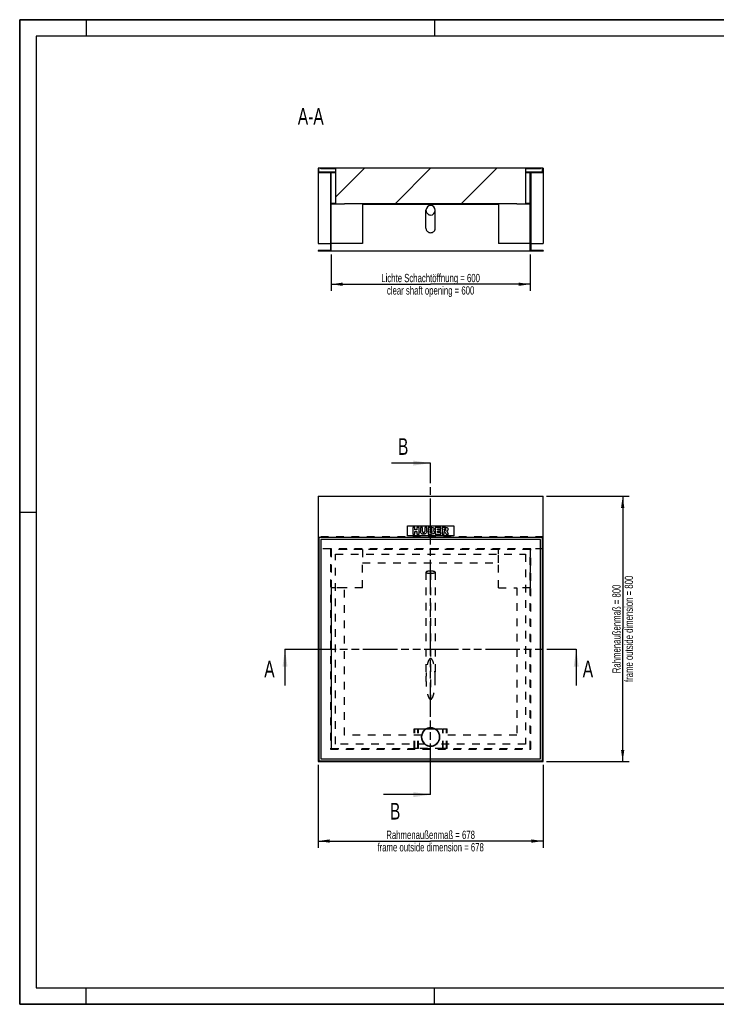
# Model space of a CAD drawing. Header units: millimetres. Extents: x 0 to 4200, y 0 to 2970.
# Tile 1 of 2: x 0 to 2100, y 0 to 2970. Entities that reach past the tile are written whole.
import ezdxf

# ---------------------------------------------------------------- set-up
doc = ezdxf.new("R2010")
doc.units = ezdxf.units.MM
doc.header["$LTSCALE"] = 231
doc.linetypes.add('HIDDEN', pattern=[0.2, 0.1, -0.1])
doc.linetypes.add('PHANTOM', pattern=[0.8, 0.45, -0.05, 0.1, -0.05, 0.1, -0.05])
doc.layers.get('0').update_dxf_attribs({"linetype": 'CONTINUOUS'})
for name, color, linetype in [('_2D-BEM', 7, 'CONTINUOUS'), ('_ACHSEN', 7, 'CONTINUOUS'), ('_KURVEN', 7, 'CONTINUOUS'), ('_ZEICHNUNGSELEM', 7, 'CONTINUOUS'), ('DEFAULT_2', 8, 'HIDDEN'), ('HATCHING_BL0', 7, 'CONTINUOUS'), ('HATCHING_BL1', 7, 'CONTINUOUS')]:
    doc.layers.add(name, color=color, linetype=linetype)
doc.styles.get("Standard").update_dxf_attribs({"font": 'txt', "width": 0.7})
doc.dimstyles.new('DIMSTYLE_1', dxfattribs={"dimtxt": 25, "dimasz": 35, "dimexe": 2, "dimexo": 1, "dimtad": 1, "dimdec": 1, "dimtxsty": 'Standard', "dimblk": '_FILLED', "dimblk1": '_FILLED', "dimblk2": '_FILLED', "dimcen": 0.09, "dimadec": 1, "dimazin": 2, "dimtp": 0.8, "dimtm": 0.8, "dimtfac": 1, "dimtdec": 1, "dimtofl": 0, "dimtmove": 0, "dimatfit": 3, "dimldrblk": '_FILLED', "dimfxl": 1, "dimtolj": 1, "dimarcsym": 0})
doc.dimstyles.get("Standard").update_dxf_attribs({"dimtxt": 25, "dimasz": 35, "dimexe": 2, "dimexo": 1, "dimtad": 1, "dimdec": 1, "dimtxsty": 'Standard', "dimblk": '_FILLED', "dimblk1": '_FILLED', "dimblk2": '_FILLED', "dimcen": 0.09, "dimadec": 1, "dimazin": 2, "dimtol": 1, "dimtp": 0.1, "dimtm": 0.1, "dimtfac": 1, "dimtdec": 1, "dimtofl": 0, "dimtmove": 0, "dimatfit": 3, "dimldrblk": '_FILLED', "dimfxl": 1, "dimtolj": 1, "dimarcsym": 0})

# ---------------------------------------------------------------- blocks, each defined once
blk = doc.blocks.new('_FILLED')
at = {"color": 0, "linetype": 'ByBlock'}
blk.add_solid([(0, 0), (-1, 0.143), (-1, -0.143)], dxfattribs=at)
blk = doc.blocks.new('*D2')
at = {"layer": '_2D-BEM', "color": 2, "linetype": 'Continuous', "transparency": 16777216}
for p, q in [((938.8, 2262), (938.8, 2152)), ((1538.8, 2262), (1538.8, 2152)), ((938.8, 2172), (1238.8, 2172)), ((1538.8, 2172), (1238.8, 2172))]:
    blk.add_line(p, q, dxfattribs=at)
at = {"layer": '_2D-BEM', "color": 2, "linetype": 'Continuous', "transparency": 16777216, "xscale": 35, "yscale": 35, "zscale": 35, "rotation": 180}
blk.add_blockref('_FILLED', (938.8, 2172), dxfattribs=at)
at = {"layer": '_2D-BEM', "color": 2, "linetype": 'Continuous', "transparency": 16777216, "xscale": 35, "yscale": 35, "zscale": 35}
blk.add_blockref('_FILLED', (1538.8, 2172), dxfattribs=at)
at = {"layer": '_2D-BEM', "color": 2, "linetype": 'Continuous', "transparency": 16777216, "insert": (1238.8, 2203.3), "char_height": 25, "width": 702.143, "attachment_point": 2, "line_spacing_factor": 0.9}
blk.add_mtext('Lichte Schachtöffnung = 600\\Pclear shaft opening = 600', dxfattribs=at)
blk = doc.blocks.new('*D6')
at = {"layer": '_2D-BEM', "color": 2, "linetype": 'Continuous', "transparency": 16777216}
for p, q in [((1587.8, 1532.4), (1837.8, 1532.4)), ((1817.8, 1532.4), (1817.8, 1132.4)), ((1817.8, 732.4), (1817.8, 1132.4)), ((1587.8, 732.4), (1837.8, 732.4))]:
    blk.add_line(p, q, dxfattribs=at)
at = {"layer": '_2D-BEM', "color": 2, "linetype": 'Continuous', "transparency": 16777216, "xscale": 35, "yscale": 35, "zscale": 35}
for p, rotation in [((1817.8, 1532.4), 90), ((1817.8, 732.4), 270)]:
    blk.add_blockref('_FILLED', p, dxfattribs=dict(at, rotation=rotation))
at = {"layer": '_2D-BEM', "color": 2, "linetype": 'Continuous', "transparency": 16777216, "insert": (1786.5, 1132.4), "char_height": 25, "width": 776.786, "attachment_point": 2, "rotation": 90, "line_spacing_factor": 0.9}
blk.add_mtext('Rahmenaußenmaß = 800\\Pframe outside dimension = 800', dxfattribs=at)
blk = doc.blocks.new('*D7')
at = {"layer": '_2D-BEM', "color": 2, "linetype": 'Continuous', "transparency": 16777216}
for p, q in [((899.8, 722.4), (899.8, 472.4)), ((1577.8, 722.4), (1577.8, 472.4)), ((899.8, 492.4), (1238.8, 492.4)), ((1577.8, 492.4), (1238.8, 492.4))]:
    blk.add_line(p, q, dxfattribs=at)
at = {"layer": '_2D-BEM', "color": 2, "linetype": 'Continuous', "transparency": 16777216, "xscale": 35, "yscale": 35, "zscale": 35, "rotation": 180}
blk.add_blockref('_FILLED', (899.8, 492.4), dxfattribs=at)
at = {"layer": '_2D-BEM', "color": 2, "linetype": 'Continuous', "transparency": 16777216, "xscale": 35, "yscale": 35, "zscale": 35}
blk.add_blockref('_FILLED', (1577.8, 492.4), dxfattribs=at)
at = {"layer": '_2D-BEM', "color": 2, "linetype": 'Continuous', "transparency": 16777216, "insert": (1238.8, 523.7), "char_height": 25, "width": 776.786, "attachment_point": 2, "line_spacing_factor": 0.9}
blk.add_mtext('Rahmenaußenmaß = 678\\Pframe outside dimension = 678', dxfattribs=at)
blk = doc.blocks.new('XSEC_FILLED')
at = {"color": 0, "linetype": 'ByBlock'}
blk.add_solid([(0, 0), (-1, 0.143), (-1, -0.143)], dxfattribs=at)
blk = doc.blocks.new('HATCHING_BL0', base_point=(1238.8, 1016.3))
at = {"layer": 'HATCHING_BL0', "color": 7, "linetype": 'PHANTOM'}
for p, q in [((799.8, 1071.4), (849.8, 1071.4)), ((849.8, 1071.4), (1627.8, 1071.4)), ((1627.8, 1071.4), (1677.8, 1071.4))]:
    blk.add_line(p, q, dxfattribs=at)
at = {"layer": 'HATCHING_BL0', "color": 7, "linetype": 'Continuous', "char_height": 50, "width": 64.286, "attachment_point": 1, "line_spacing_factor": 0.9}
for insert in [(737.3, 1036.2), (1697.4, 1036.7)]:
    blk.add_mtext('A', dxfattribs=dict(at, insert=insert))
at = {"layer": 'HATCHING_BL0', "color": 7, "linetype": 'Continuous'}
for points in [[(799.8, 1071.4), (799.8, 961.2)], [(1677.8, 1071.4), (1677.8, 961.7)]]:
    blk.add_leader(points, dimstyle='Standard', override={"dimasz": 52.5, "dimtad": 0, "dimldrblk": 'XSEC_FILLED'}, dxfattribs=at)
blk = doc.blocks.new('HATCHING_BL1', base_point=(1167.7, 1132.4))
at = {"layer": 'HATCHING_BL1', "color": 7, "linetype": 'PHANTOM'}
for p, q in [((1238.8, 1582.4), (1238.8, 1632.4)), ((1238.8, 682.4), (1238.8, 1582.4)), ((1238.8, 632.4), (1238.8, 682.4))]:
    blk.add_line(p, q, dxfattribs=at)
at = {"layer": 'HATCHING_BL1', "color": 7, "linetype": 'Continuous', "char_height": 50, "width": 58.929, "attachment_point": 1, "line_spacing_factor": 0.9}
for insert in [(1140.4, 1707.4), (1116.3, 607.4)]:
    blk.add_mtext('B', dxfattribs=dict(at, insert=insert))
at = {"layer": 'HATCHING_BL1', "color": 7, "linetype": 'Continuous'}
for points in [[(1238.8, 1632.4), (1120.8, 1632.4)], [(1238.8, 632.4), (1096.7, 632.4)]]:
    blk.add_leader(points, dimstyle='Standard', override={"dimasz": 52.5, "dimtad": 0, "dimldrblk": 'XSEC_FILLED'}, dxfattribs=at)

msp = doc.modelspace()

# ---------------------------------------------------------------- hatches: boundary and pattern name
at = {"linetype": 'Continuous'}
h = msp.add_hatch(dxfattribs=at)
h.set_pattern_fill('ANSI31', color=2, style=0, pattern_type=2)
h.set_pattern_definition([(45, (1238.77, 2522.03), (-99.7, 99.7), [])])
edge = h.paths.add_edge_path()
edge.add_line((1577.77, 2508.03), (1540.77, 2508.03))
edge.add_line((1540.77, 2508.03), (1540.77, 2274.03))
edge.add_line((1577.77, 2274.03), (1540.77, 2274.03))
edge.add_line((1577.77, 2274.03), (1577.77, 2272.03))
edge.add_line((1577.77, 2272.03), (1538.77, 2272.03))
edge.add_line((1538.77, 2272.03), (1538.77, 2414.03))
edge.add_line((1538.77, 2414.03), (1498.77, 2414.03))
edge.add_line((1498.77, 2414.03), (1498.77, 2416.03))
edge.add_line((978.77, 2416.03), (1498.77, 2416.03))
edge.add_line((978.77, 2414.03), (978.77, 2416.03))
edge.add_line((978.77, 2414.03), (938.77, 2414.03))
edge.add_line((938.77, 2272.03), (938.77, 2414.03))
edge.add_line((938.77, 2272.03), (899.77, 2272.03))
edge.add_line((899.77, 2274.03), (899.77, 2272.03))
edge.add_line((936.77, 2274.03), (899.77, 2274.03))
edge.add_line((936.77, 2508.03), (936.77, 2274.03))
edge.add_line((936.77, 2508.03), (899.77, 2508.03))
edge.add_line((899.77, 2522.03), (899.77, 2508.03))
edge.add_line((901.77, 2522.03), (899.77, 2522.03))
edge.add_line((901.77, 2510.03), (901.77, 2522.03))
edge.add_line((938.77, 2510.03), (901.77, 2510.03))
edge.add_line((938.77, 2416.03), (938.77, 2510.03))
edge.add_line((952.27, 2416.03), (938.77, 2416.03))
edge.add_line((952.27, 2520.03), (952.27, 2416.03))
edge.add_line((952.27, 2520.03), (907.77, 2520.03))
edge.add_line((907.77, 2520.03), (907.77, 2522.03))
edge.add_line((1569.77, 2522.03), (907.77, 2522.03))
edge.add_line((1569.77, 2520.03), (1569.77, 2522.03))
edge.add_line((1569.77, 2520.03), (1525.27, 2520.03))
edge.add_line((1525.27, 2520.03), (1525.27, 2416.03))
edge.add_line((1538.77, 2416.03), (1525.27, 2416.03))
edge.add_line((1538.77, 2416.03), (1538.77, 2510.03))
edge.add_line((1575.77, 2510.03), (1538.77, 2510.03))
edge.add_line((1575.77, 2510.03), (1575.77, 2522.03))
edge.add_line((1577.77, 2522.03), (1575.77, 2522.03))
edge.add_line((1577.77, 2522.03), (1577.77, 2508.03))
edge = h.paths.add_edge_path()
edge.add_spline(control_points=[(1238.77, 2380.71), (1239.08, 2380.71), (1239.69, 2380.73), (1240.61, 2380.82), (1241.52, 2380.98), (1242.42, 2381.19), (1243.3, 2381.47), (1244.17, 2381.81), (1245.01, 2382.2), (1245.83, 2382.65), (1246.61, 2383.16), (1247.37, 2383.72), (1248.09, 2384.34), (1248.76, 2385), (1249.4, 2385.71), (1249.99, 2386.46), (1250.53, 2387.25), (1251.01, 2388.08), (1251.45, 2388.95), (1251.82, 2389.84), (1252.14, 2390.76), (1252.39, 2391.7), (1252.58, 2392.65), (1252.71, 2393.62), (1252.78, 2394.6), (1252.78, 2395.57), (1252.71, 2396.55), (1252.58, 2397.52), (1252.39, 2398.47), (1252.14, 2399.41), (1251.82, 2400.33), (1251.45, 2401.22), (1251.01, 2402.09), (1250.53, 2402.92), (1249.99, 2403.71), (1249.4, 2404.46), (1248.76, 2405.17), (1248.09, 2405.83), (1247.37, 2406.45), (1246.61, 2407.01), (1245.83, 2407.51), (1245.01, 2407.97), (1244.17, 2408.36), (1243.3, 2408.7), (1242.42, 2408.97), (1241.52, 2409.19), (1240.61, 2409.35), (1239.69, 2409.44), (1239.08, 2409.46), (1238.77, 2409.46)], knot_values=[0, 0, 0, 0, 0.0212766, 0.0425532, 0.0638298, 0.0851064, 0.106383, 0.1276596, 0.1489362, 0.1702128, 0.1914894, 0.212766, 0.2340426, 0.2553191, 0.2765957, 0.2978723, 0.3191489, 0.3404255, 0.3617021, 0.3829787, 0.4042553, 0.4255319, 0.4468085, 0.4680851, 0.4893617, 0.5106383, 0.5319149, 0.5531915, 0.5744681, 0.5957447, 0.6170213, 0.6382979, 0.6595745, 0.6808511, 0.7021277, 0.7234043, 0.7446809, 0.7659574, 0.787234, 0.8085106, 0.8297872, 0.8510638, 0.8723404, 0.893617, 0.9148936, 0.9361702, 0.9574468, 0.9787234, 1, 1, 1, 1], degree=3, periodic=0)
edge.add_spline(control_points=[(1238.77, 2409.46), (1238.47, 2409.46), (1237.85, 2409.44), (1236.94, 2409.35), (1236.03, 2409.19), (1235.13, 2408.97), (1234.25, 2408.7), (1233.38, 2408.36), (1232.54, 2407.97), (1231.72, 2407.51), (1230.93, 2407.01), (1230.18, 2406.45), (1229.46, 2405.83), (1228.78, 2405.17), (1228.15, 2404.46), (1227.56, 2403.71), (1227.02, 2402.92), (1226.53, 2402.09), (1226.1, 2401.22), (1225.73, 2400.33), (1225.41, 2399.41), (1225.16, 2398.47), (1224.96, 2397.52), (1224.84, 2396.55), (1224.77, 2395.57), (1224.77, 2394.6), (1224.84, 2393.62), (1224.96, 2392.65), (1225.16, 2391.7), (1225.41, 2390.76), (1225.73, 2389.84), (1226.1, 2388.95), (1226.53, 2388.08), (1227.02, 2387.25), (1227.56, 2386.46), (1228.15, 2385.71), (1228.78, 2385), (1229.46, 2384.34), (1230.18, 2383.72), (1230.93, 2383.16), (1231.72, 2382.65), (1232.54, 2382.2), (1233.38, 2381.81), (1234.25, 2381.47), (1235.13, 2381.19), (1236.03, 2380.98), (1236.94, 2380.82), (1237.85, 2380.73), (1238.47, 2380.71), (1238.77, 2380.71)], knot_values=[0, 0, 0, 0, 0.0212766, 0.0425532, 0.0638298, 0.0851064, 0.106383, 0.1276596, 0.1489362, 0.1702128, 0.1914894, 0.212766, 0.2340426, 0.2553191, 0.2765957, 0.2978723, 0.3191489, 0.3404255, 0.3617021, 0.3829787, 0.4042553, 0.4255319, 0.4468085, 0.4680851, 0.4893617, 0.5106383, 0.5319149, 0.5531915, 0.5744681, 0.5957447, 0.6170213, 0.6382979, 0.6595745, 0.6808511, 0.7021277, 0.7234043, 0.7446809, 0.7659574, 0.787234, 0.8085106, 0.8297872, 0.8510638, 0.8723404, 0.893617, 0.9148936, 0.9361702, 0.9574468, 0.9787234, 1, 1, 1, 1], degree=3, periodic=0)

# ---------------------------------------------------------------- linework, layer by layer
at = {"color": 7, "linetype": 'Continuous'}
for p, q in [((0, 2970), (4200, 2970)), ((0, 0), (0, 2970)), ((901.77, 2522.03), (899.77, 2522.03)), ((899.77, 2522.03), (899.77, 2508.03)), ((936.77, 2508.03), (899.77, 2508.03)), ((899.77, 2508.03), (899.77, 2295.03)), ((907.77, 2522.03), (901.77, 2522.03)), ((901.77, 2510.03), (901.77, 2522.03)), ((938.77, 2510.03), (901.77, 2510.03)), ((1569.77, 2522.03), (907.77, 2522.03)), ((907.77, 2520.03), (907.77, 2522.03)), ((952.27, 2520.03), (907.77, 2520.03)), ((936.77, 2508.03), (936.77, 2274.03)), ((952.27, 2510.03), (938.77, 2510.03)), ((938.77, 2416.03), (938.77, 2510.03)), ((952.27, 2508.03), (938.77, 2508.03)), ((952.27, 2520.03), (952.27, 2416.03)), ((1525.27, 2520.03), (1525.27, 2416.03)), ((1569.77, 2520.03), (1525.27, 2520.03)), ((1538.77, 2510.03), (1525.27, 2510.03)), ((1538.77, 2508.03), (1525.27, 2508.03)), ((1575.77, 2510.03), (1538.77, 2510.03)), ((1538.77, 2416.03), (1538.77, 2510.03)), ((1577.77, 2508.03), (1540.77, 2508.03)), ((1540.77, 2508.03), (1540.77, 2274.03)), ((1575.77, 2522.03), (1569.77, 2522.03)), ((1569.77, 2520.03), (1569.77, 2522.03)), ((1577.77, 2522.03), (1575.77, 2522.03)), ((1575.77, 2510.03), (1575.77, 2522.03)), ((1577.77, 2522.03), (1577.77, 2508.03)), ((1577.77, 2508.03), (1577.77, 2295.03)), ((952.27, 2416.03), (938.77, 2416.03)), ((938.77, 2272.03), (938.77, 2414.03)), ((978.77, 2414.03), (938.77, 2414.03)), ((978.77, 2414.03), (978.77, 2416.03)), ((978.77, 2416.03), (1498.77, 2416.03)), ((1033.77, 2416.03), (1033.77, 2295.03)), ((1033.77, 2414.03), (1443.77, 2414.03)), ((1443.77, 2416.03), (1443.77, 2295.03)), ((1498.77, 2414.03), (1498.77, 2416.03)), ((1538.77, 2414.03), (1498.77, 2414.03)), ((1538.77, 2416.03), (1525.27, 2416.03)), ((1538.77, 2272.03), (1538.77, 2414.03)), ((1224.77, 2341.03), (1224.77, 2395.08)), ((1252.77, 2341.03), (1252.77, 2395.08)), ((899.77, 2295.03), (936.77, 2295.03)), ((1033.77, 2295.03), (938.77, 2295.03)), ((1538.77, 2295.03), (1443.77, 2295.03)), ((1540.77, 2295.03), (1577.77, 2295.03)), ((936.77, 2274.03), (899.77, 2274.03)), ((899.77, 2274.03), (899.77, 2272.03)), ((938.77, 2272.03), (899.77, 2272.03)), ((1538.77, 2272.03), (938.77, 2272.03)), ((1577.77, 2272.03), (1538.77, 2272.03)), ((1577.77, 2274.03), (1540.77, 2274.03)), ((1577.77, 2274.03), (1577.77, 2272.03)), ((899.77, 1532.42), (1577.77, 1532.42)), ((899.77, 1532.42), (899.77, 732.42)), ((1577.77, 732.42), (1577.77, 1532.42)), ((1575.77, 1408.42), (901.77, 1408.42)), ((901.77, 1408.42), (901.77, 734.42)), ((907.77, 1402.42), (907.77, 740.42)), ((1569.77, 1402.42), (907.77, 1402.42)), ((1569.77, 740.42), (1569.77, 1402.42)), ((1575.77, 734.42), (1575.77, 1408.42)), ((899.77, 732.42), (1577.77, 732.42)), ((901.77, 734.42), (1575.77, 734.42)), ((907.77, 740.42), (1569.77, 740.42)), ((0, 0), (4200, 0))]:
    msp.add_line(p, q, dxfattribs=at)
at = {"color": 3, "linetype": 'Continuous'}
for p, q in [((0, 2970), (0, 0)), ((4200, 2970), (0, 2970)), ((200, 2970), (200, 2920)), ((1250, 2970), (1250, 2920)), ((0, 1485), (50, 1485)), ((200, 0), (200, 50)), ((1250, 0), (1250, 50)), ((4200, 0), (0, 0))]:
    msp.add_line(p, q, dxfattribs=at)
at = {"color": 5, "linetype": 'Continuous'}
for p, q in [((50, 2920), (50, 50)), ((4150, 2920), (50, 2920)), ((50, 50), (4150, 50))]:
    msp.add_line(p, q, dxfattribs=at)
at = {"color": 7, "linetype": 'Continuous'}
for start, end in [(90, 270), (270, 90)]:
    msp.add_arc((1238.77, 806.42), 27, start, end, dxfattribs=at)
for start_param, end_param in [(0, 1.5707963), (4.712389, 6.2831853), (1.5707963, 3.1415927), (3.1415927, 4.712389)]:
    msp.add_ellipse((1238.77, 2395.08), major_axis=(0, 14.37), ratio=0.9739164, start_param=start_param, end_param=end_param, dxfattribs=at)
for points, knots in [([(1224.77, 2341.03), (1224.77, 2340.14), (1224.96, 2338.35), (1225.76, 2335.78), (1227.06, 2333.4), (1229.4, 2330.63), (1233.29, 2328.1), (1236.96, 2327.4), (1238.77, 2327.4)], [0, 0, 0, 0, 0.1236651, 0.2475803, 0.3719566, 0.4969325, 0.7475822, 1, 1, 1, 1]), ([(1238.77, 2327.4), (1240.59, 2327.4), (1244.26, 2328.1), (1248.15, 2330.63), (1250.49, 2333.4), (1251.79, 2335.78), (1252.59, 2338.35), (1252.77, 2340.14), (1252.77, 2341.03)], [0, 0, 0, 0, 0.2524178, 0.5030675, 0.6280434, 0.7524197, 0.8763349, 1, 1, 1, 1])]:
    msp.add_open_spline(points, degree=3, knots=knots, dxfattribs=at)
at = {"layer": '_ACHSEN', "color": 8, "linetype": 'HIDDEN'}
for p, q in [((1211.22, 811.42), (978.77, 811.42)), ((1498.77, 811.42), (1266.32, 811.42)), ((1220.84, 784.92), (952.27, 784.92)), ((1525.27, 784.92), (1256.71, 784.92))]:
    msp.add_line(p, q, dxfattribs=at)
at = {"layer": '_ACHSEN', "color": 7, "linetype": 'Continuous'}
for start, end in [(0, 180), (180, 360)]:
    msp.add_arc((1238.77, 806.42), 28, start, end, dxfattribs=at)
at = {"layer": '_ACHSEN', "color": 8, "linetype": 'HIDDEN'}
for start, end in [(10.28656, 169.71344), (169.71344, 180), (180, 360), (0, 10.28656), (230.16185, 230.80031), (230.80031, 309.19969), (309.19969, 309.83815)]:
    msp.add_arc((1238.77, 806.42), 28, start, end, dxfattribs=at)
at = {"layer": '_KURVEN', "color": 4, "linetype": 'Continuous'}
for p, q in [((1168.77, 1443.42), (1308.77, 1443.42)), ((1168.77, 1413.42), (1168.77, 1443.42)), ((1184.68, 1438.42), (1184.68, 1418.42)), ((1190.86, 1438.42), (1184.68, 1438.42)), ((1190.86, 1431.42), (1190.86, 1438.42)), ((1197.61, 1431.42), (1190.86, 1431.42)), ((1190.86, 1418.42), (1190.86, 1426.51)), ((1190.86, 1426.51), (1197.61, 1426.51)), ((1203.82, 1438.42), (1197.61, 1438.42)), ((1197.61, 1438.42), (1197.61, 1431.42)), ((1197.61, 1426.51), (1197.61, 1418.42)), ((1203.82, 1418.42), (1203.82, 1438.42)), ((1214.11, 1438.42), (1207.94, 1438.42)), ((1207.94, 1438.42), (1207.94, 1426.5)), ((1214.11, 1426.21), (1214.11, 1438.42)), ((1220.94, 1438.42), (1220.94, 1426.21)), ((1227.11, 1438.42), (1220.94, 1438.42)), ((1227.11, 1426.5), (1227.11, 1438.42)), ((1231.22, 1438.42), (1231.22, 1418.42)), ((1242.79, 1438.42), (1231.22, 1438.42)), ((1237.45, 1430.58), (1237.45, 1434.37)), ((1237.45, 1434.37), (1240.18, 1434.37)), ((1240.14, 1430.58), (1237.45, 1430.58)), ((1237.45, 1422.72), (1237.45, 1426.77)), ((1237.45, 1426.77), (1240.59, 1426.77)), ((1269.48, 1438.42), (1252.92, 1438.42)), ((1252.92, 1438.42), (1252.92, 1418.42)), ((1259.12, 1430.97), (1259.12, 1434.15)), ((1259.12, 1434.15), (1269.48, 1434.15)), ((1268.73, 1430.97), (1259.12, 1430.97)), ((1259.12, 1422.95), (1259.12, 1426.89)), ((1259.12, 1426.89), (1268.73, 1426.89)), ((1268.73, 1426.89), (1268.73, 1430.97)), ((1269.48, 1434.15), (1269.48, 1438.42)), ((1283.49, 1438.42), (1273.19, 1438.42)), ((1273.19, 1438.42), (1273.19, 1418.42)), ((1279.4, 1430.32), (1279.4, 1434.38)), ((1279.4, 1434.38), (1282.12, 1434.38)), ((1282.01, 1430.32), (1279.4, 1430.32)), ((1279.4, 1426.54), (1279.95, 1426.54)), ((1279.4, 1418.42), (1279.4, 1426.54)), ((1308.77, 1443.42), (1308.77, 1413.42)), ((1308.77, 1413.42), (1168.77, 1413.42)), ((1184.68, 1418.42), (1190.86, 1418.42)), ((1197.61, 1418.42), (1203.82, 1418.42)), ((1231.22, 1418.42), (1241.88, 1418.42)), ((1240.6, 1422.72), (1237.45, 1422.72)), ((1252.92, 1418.42), (1269.78, 1418.42)), ((1269.78, 1422.95), (1259.12, 1422.95)), ((1269.78, 1418.42), (1269.78, 1422.95)), ((1273.19, 1418.42), (1279.4, 1418.42)), ((1282.58, 1424.53), (1285.88, 1418.42)), ((1285.88, 1418.42), (1292.87, 1418.42)), ((1292.87, 1418.42), (1289.87, 1424.2))]:
    msp.add_line(p, q, dxfattribs=at)
at = {"layer": '_KURVEN', "color": 8, "linetype": 'HIDDEN'}
msp.add_line((1238.77, 1303.42), (1238.77, 921.42), dxfattribs=at)
at = {"layer": '_KURVEN', "color": 4, "linetype": 'Continuous'}
for points in [[(1208.51, 1423.11), (1208.13, 1424.4), (1207.94, 1425.51), (1207.94, 1426.5)], [(1214.11, 1426.21), (1214.11, 1425.12), (1214.41, 1424.27), (1215.01, 1423.66)], [(1220.03, 1423.65), (1220.63, 1424.25), (1220.94, 1425.11), (1220.94, 1426.21)], [(1227.11, 1426.5), (1227.11, 1425.31), (1226.92, 1424.2), (1226.55, 1423.15)], [(1240.14, 1430.58), (1241.09, 1430.58), (1241.76, 1430.74), (1242.14, 1431.07)], [(1242.14, 1433.88), (1241.76, 1434.2), (1241.11, 1434.37), (1240.18, 1434.37)], [(1242.85, 1426.22), (1242.42, 1426.58), (1241.67, 1426.77), (1240.59, 1426.77)], [(1242.72, 1432.51), (1242.72, 1433.09), (1242.53, 1433.55), (1242.14, 1433.88)], [(1242.14, 1431.07), (1242.53, 1431.39), (1242.72, 1431.89), (1242.72, 1432.51)], [(1242.79, 1438.42), (1244.71, 1438.42), (1246.18, 1437.94), (1247.22, 1436.99)], [(1243.51, 1424.8), (1243.51, 1425.39), (1243.29, 1425.87), (1242.85, 1426.22)], [(1247.67, 1430.4), (1247.18, 1429.83), (1246.45, 1429.39), (1245.51, 1429.06)], [(1245.51, 1429.06), (1246.95, 1428.71), (1248, 1428.12), (1248.68, 1427.27)], [(1247.22, 1436.99), (1248.26, 1436.03), (1248.77, 1434.85), (1248.77, 1433.44)], [(1248.77, 1433.44), (1248.77, 1432.25), (1248.41, 1431.24), (1247.67, 1430.4)], [(1248.68, 1427.27), (1249.36, 1426.43), (1249.7, 1425.38), (1249.7, 1424.11)], [(1281.45, 1426.06), (1281.01, 1426.37), (1280.51, 1426.54), (1279.95, 1426.54)], [(1282.58, 1424.53), (1282.15, 1425.32), (1281.79, 1425.83), (1281.45, 1426.06)], [(1282.01, 1430.32), (1282.28, 1430.32), (1282.83, 1430.4), (1283.65, 1430.58)], [(1284.42, 1433.86), (1284.01, 1434.2), (1283.24, 1434.38), (1282.12, 1434.38)], [(1283.49, 1438.42), (1285.4, 1438.42), (1286.86, 1438.26), (1287.87, 1437.93)], [(1283.65, 1430.58), (1284.05, 1430.67), (1284.38, 1430.88), (1284.64, 1431.21)], [(1285.04, 1432.38), (1285.04, 1433.02), (1284.83, 1433.51), (1284.42, 1433.86)], [(1284.64, 1431.21), (1284.9, 1431.54), (1285.04, 1431.94), (1285.04, 1432.38)], [(1288.58, 1428.03), (1288.05, 1427.71), (1287.33, 1427.45), (1286.4, 1427.25)], [(1286.4, 1427.25), (1287.14, 1426.99), (1287.68, 1426.74), (1288.01, 1426.5)], [(1287.87, 1437.93), (1288.88, 1437.6), (1289.69, 1436.99), (1290.31, 1436.1)], [(1288.01, 1426.5), (1288.24, 1426.33), (1288.57, 1425.99), (1289.01, 1425.45)], [(1290.53, 1429.99), (1290.06, 1429.18), (1289.4, 1428.53), (1288.58, 1428.03)], [(1290.31, 1436.1), (1290.93, 1435.21), (1291.24, 1434.14), (1291.24, 1432.87)], [(1291.24, 1432.87), (1291.24, 1431.75), (1291, 1430.79), (1290.53, 1429.99)], [(1209.83, 1420.81), (1209.18, 1421.56), (1208.75, 1422.32), (1208.51, 1423.11)], [(1211.95, 1419.09), (1211.18, 1419.5), (1210.47, 1420.07), (1209.83, 1420.81)], [(1214.83, 1418.28), (1213.69, 1418.42), (1212.72, 1418.68), (1211.95, 1419.09)], [(1218.02, 1418.08), (1217.04, 1418.08), (1215.98, 1418.15), (1214.83, 1418.28)], [(1215.01, 1423.66), (1215.61, 1423.05), (1216.45, 1422.74), (1217.53, 1422.74)], [(1217.53, 1422.74), (1218.6, 1422.74), (1219.43, 1423.05), (1220.03, 1423.65)], [(1222.34, 1418.75), (1221.15, 1418.31), (1219.7, 1418.08), (1218.02, 1418.08)], [(1224.82, 1420.4), (1224.03, 1419.61), (1223.21, 1419.06), (1222.34, 1418.75)], [(1226.55, 1423.15), (1226.18, 1422.1), (1225.61, 1421.19), (1224.82, 1420.4)], [(1240.6, 1422.72), (1241.67, 1422.72), (1242.42, 1422.89), (1242.85, 1423.28)], [(1244.65, 1418.69), (1243.26, 1418.5), (1242.33, 1418.42), (1241.88, 1418.42)], [(1242.85, 1423.28), (1243.29, 1423.66), (1243.51, 1424.16), (1243.51, 1424.8)], [(1247, 1419.35), (1246.48, 1419.05), (1245.69, 1418.83), (1244.65, 1418.69)], [(1248.98, 1421.31), (1248.49, 1420.48), (1247.83, 1419.83), (1247, 1419.35)], [(1249.7, 1424.11), (1249.7, 1423.07), (1249.46, 1422.13), (1248.98, 1421.31)], [(1289.01, 1425.45), (1289.43, 1424.91), (1289.72, 1424.5), (1289.87, 1424.2)]]:
    msp.add_open_spline(points, degree=3, dxfattribs=at)
at = {"layer": 'DEFAULT_2', "color": 8, "linetype": 'HIDDEN'}
for p, q in [((1577.77, 1410.42), (899.77, 1410.42)), ((899.77, 1410.42), (899.77, 732.42)), ((1577.77, 732.42), (1577.77, 1410.42)), ((936.77, 1373.42), (899.77, 1373.42)), ((1540.77, 1373.42), (936.77, 1373.42)), ((936.77, 1373.42), (936.77, 769.42)), ((1033.77, 1371.42), (938.77, 1371.42)), ((938.77, 1371.42), (938.77, 1256.42)), ((1538.77, 1371.42), (938.77, 1371.42)), ((938.77, 1371.42), (938.77, 771.42)), ((1443.77, 1371.42), (1033.77, 1371.42)), ((1033.77, 1371.42), (1033.77, 1331.42)), ((1033.77, 1371.42), (1033.77, 1357.92)), ((1538.77, 1371.42), (1443.77, 1371.42)), ((1443.77, 1331.42), (1443.77, 1371.42)), ((1443.77, 1357.92), (1443.77, 1371.42)), ((1538.77, 1371.42), (1538.77, 1256.42)), ((1538.77, 771.42), (1538.77, 1371.42)), ((1577.77, 1373.42), (1540.77, 1373.42)), ((1540.77, 769.42), (1540.77, 1373.42)), ((952.27, 1357.92), (1525.27, 1357.92)), ((952.27, 784.92), (952.27, 1357.92)), ((1525.27, 1357.92), (1525.27, 784.92)), ((1033.77, 1256.42), (1033.77, 1331.42)), ((1033.77, 1331.42), (1443.77, 1331.42)), ((1443.77, 1256.42), (1443.77, 1331.42)), ((1224.77, 1303.42), (1224.77, 981.51)), ((1252.77, 1303.42), (1252.77, 981.51)), ((938.77, 1256.42), (938.77, 771.42)), ((978.77, 1256.42), (938.77, 1256.42)), ((952.27, 1256.42), (938.77, 1256.42)), ((1033.77, 1256.42), (978.77, 1256.42)), ((978.77, 811.42), (978.77, 1256.42)), ((1443.77, 1256.42), (1498.77, 1256.42)), ((1538.77, 1256.42), (1498.77, 1256.42)), ((1498.77, 1256.42), (1498.77, 811.42)), ((1538.77, 1256.42), (1525.27, 1256.42)), ((1538.77, 771.42), (1538.77, 1256.42)), ((1188.77, 771.42), (1188.77, 831.42)), ((1188.77, 831.42), (1200.69, 831.42)), ((1190.71, 771.42), (1190.71, 831.42)), ((1200.69, 831.42), (1226.19, 831.42)), ((1200.69, 771.42), (1200.69, 831.42)), ((1202.23, 771.42), (1202.23, 831.42)), ((1226.19, 831.42), (1228.6, 831.42)), ((1228.6, 831.42), (1248.95, 831.42)), ((1248.95, 831.42), (1251.36, 831.42)), ((1251.36, 831.42), (1276.86, 831.42)), ((1275.32, 771.42), (1275.32, 831.42)), ((1276.86, 831.42), (1288.77, 831.42)), ((1276.86, 771.42), (1276.86, 831.42)), ((1286.84, 771.42), (1286.84, 831.42)), ((1288.77, 771.42), (1288.77, 831.42)), ((936.77, 769.42), (1540.77, 769.42)), ((938.77, 771.42), (1538.77, 771.42)), ((938.77, 771.42), (1538.77, 771.42)), ((1190.71, 771.42), (1188.77, 771.42)), ((1202.23, 771.42), (1190.71, 771.42)), ((1275.32, 771.42), (1202.23, 771.42)), ((1286.84, 771.42), (1275.32, 771.42)), ((1288.77, 771.42), (1286.84, 771.42)), ((899.77, 732.42), (1577.77, 732.42))]:
    msp.add_line(p, q, dxfattribs=at)
for start_param, end_param in [(0, 1.5707963), (4.712389, 6.2831853), (1.5707963, 3.1415927), (3.1415927, 4.712389)]:
    msp.add_ellipse((1238.77, 981.51), major_axis=(0, 61.7), ratio=0.2269072, start_param=start_param, end_param=end_param, dxfattribs=at)
for points, knots in [([(1238.77, 1306.6), (1237.86, 1306.6), (1236.08, 1306.56), (1233.48, 1306.38), (1231.09, 1306.1), (1228.98, 1305.72), (1227.25, 1305.26), (1226.08, 1304.79), (1225.4, 1304.37), (1225.05, 1304.07), (1224.83, 1303.76), (1224.77, 1303.53), (1224.77, 1303.42)], [0, 0, 0, 0, 0.1838704, 0.3610488, 0.5251457, 0.6703861, 0.7919639, 0.8865585, 0.9234461, 0.953762, 0.978558, 1, 1, 1, 1]), ([(1224.77, 1303.42), (1224.77, 1303.31), (1224.83, 1303.08), (1225.05, 1302.77), (1225.4, 1302.47), (1226.08, 1302.05), (1227.25, 1301.58), (1228.98, 1301.12), (1231.09, 1300.74), (1233.48, 1300.46), (1236.08, 1300.28), (1237.86, 1300.24), (1238.77, 1300.24)], [0, 0, 0, 0, 0.021442, 0.046238, 0.0765539, 0.1134415, 0.2080361, 0.3296139, 0.4748543, 0.6389512, 0.8161296, 1, 1, 1, 1]), ([(1252.77, 1303.42), (1252.77, 1303.53), (1252.72, 1303.76), (1252.5, 1304.07), (1252.15, 1304.37), (1251.47, 1304.79), (1250.3, 1305.26), (1248.57, 1305.72), (1246.46, 1306.1), (1244.07, 1306.38), (1241.47, 1306.56), (1239.68, 1306.6), (1238.77, 1306.6)], [0, 0, 0, 0, 0.021442, 0.046238, 0.0765539, 0.1134415, 0.2080361, 0.3296139, 0.4748543, 0.6389512, 0.8161296, 1, 1, 1, 1]), ([(1238.77, 1300.24), (1239.68, 1300.24), (1241.47, 1300.28), (1244.07, 1300.46), (1246.46, 1300.74), (1248.57, 1301.12), (1250.3, 1301.58), (1251.47, 1302.05), (1252.15, 1302.47), (1252.5, 1302.77), (1252.72, 1303.08), (1252.77, 1303.31), (1252.77, 1303.42)], [0, 0, 0, 0, 0.1838704, 0.3610488, 0.5251457, 0.6703861, 0.7919639, 0.8865585, 0.9234461, 0.953762, 0.978558, 1, 1, 1, 1])]:
    msp.add_open_spline(points, degree=3, knots=knots, dxfattribs=at)

# ---------------------------------------------------------------- block references
at = {"layer": 'HATCHING_BL0'}
msp.add_blockref('HATCHING_BL0', (1238.77, 1016.33), dxfattribs=at)
at = {"layer": 'HATCHING_BL1'}
msp.add_blockref('HATCHING_BL1', (1167.73, 1132.42), dxfattribs=at)

# ---------------------------------------------------------------- texts
at = {"layer": '_ZEICHNUNGSELEM', "color": 2, "linetype": 'Continuous', "insert": (916.44, 2703.23), "char_height": 50, "width": 182.1429, "attachment_point": 3, "line_spacing_factor": 0.9}
msp.add_mtext('A-A', dxfattribs=at)

# ---------------------------------------------------------------- dimensions: what is measured, and where the dimension line sits
at = {"layer": '_2D-BEM', "color": 2, "linetype": 'Continuous'}
for base, p1, p2, text, picture, middle in [((1538.77, 2172.03), (938.77, 2263.03), (1538.77, 2263.03), 'Lichte Schachtöffnung = <>\\Pclear shaft opening = 600', '*D2', (1238.77, 2172.03)), ((1577.77, 492.42), (899.77, 723.42), (1577.77, 723.42), 'Rahmenaußenmaß = <>\\Pframe outside dimension = 678', '*D7', (1238.77, 492.42))]:
    dim = msp.add_linear_dim(base=base, p1=p1, p2=p2, text=text, dimstyle='DIMSTYLE_1', dxfattribs=at)
    dim.commit()
    dim.dimension.update_dxf_attribs({"geometry": picture, "text_midpoint": middle, "dimtype": 160})
dim = msp.add_linear_dim(base=(1817.77, 732.42), p1=(1586.77, 1532.42), p2=(1586.77, 732.42), angle=270, text='Rahmenaußenmaß = <>\\Pframe outside dimension = 800', dimstyle='DIMSTYLE_1', dxfattribs=at)
dim.commit()
dim.dimension.update_dxf_attribs({"geometry": '*D6', "text_midpoint": (1817.77, 1132.42), "dimtype": 160})

doc.saveas('drawing.dxf')
